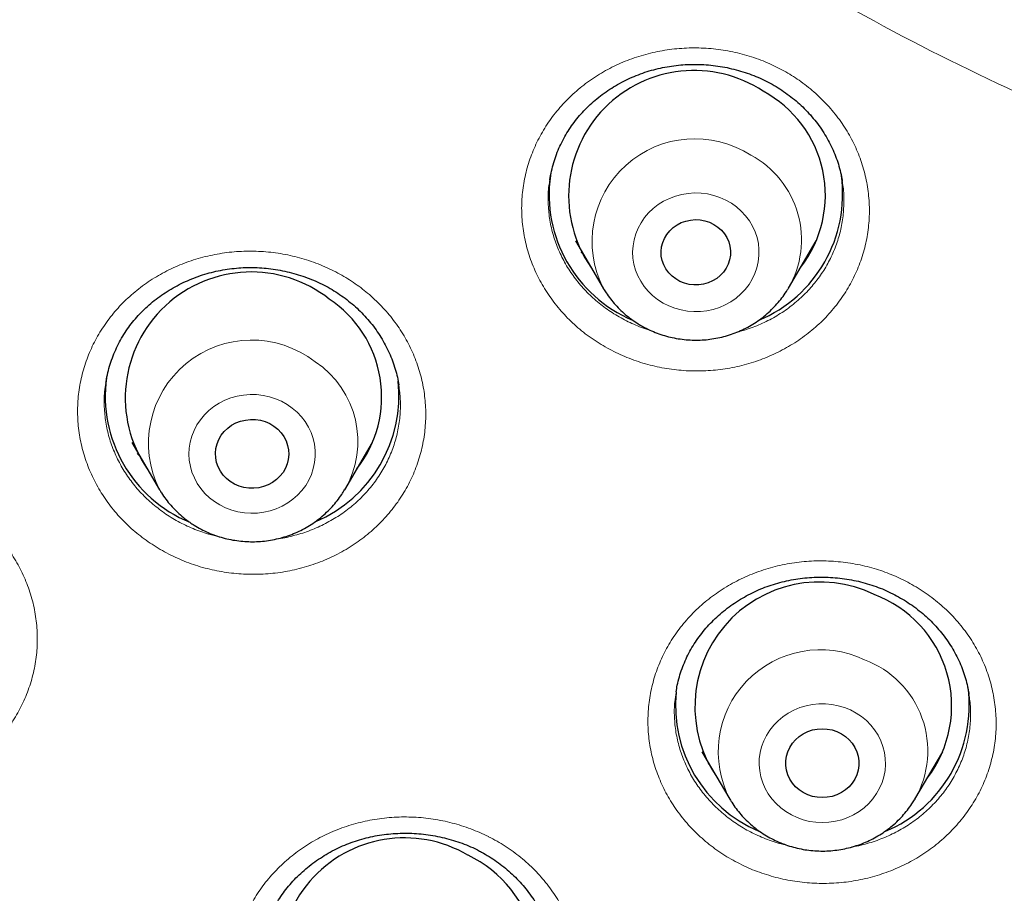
# Model space of a CAD drawing. Header units: millimetres. Extents: x 8 to 971, y 12 to 977.
# Tile 127 of 196: x 321 to 332, y 766 to 777. Entities that reach past the tile are written whole.
import ezdxf

# ---------------------------------------------------------------- set-up
doc = ezdxf.new("R2010")
doc.units = ezdxf.units.MM

msp = doc.modelspace()

# ---------------------------------------------------------------- linework, layer by layer
at = {"color": 7, "linetype": 'Continuous', "lineweight": 30}
for p, q in [((327.06, 773.984), (327.382, 773.437)), ((329.521, 773.437), (329.843, 773.984)), ((327.149, 773.831), (327.127, 773.854)), ((329.77, 773.845), (329.75, 773.826)), ((329.521, 773.437), (329.518, 773.431)), ((321.633, 772.346), (321.633, 772.34)), ((325.019, 772.313), (325.018, 772.32)), ((321.931, 771.654), (322.253, 771.107)), ((324.393, 771.107), (324.715, 771.654)), ((322.021, 771.5), (321.995, 771.526)), ((324.645, 771.518), (324.619, 771.492)), ((328.224, 768.772), (328.223, 768.765)), ((328.521, 768.078), (328.843, 767.532)), ((330.983, 767.532), (331.305, 768.078)), ((328.612, 767.924), (328.592, 767.943)), ((331.233, 767.941), (331.211, 767.918))]:
    msp.add_line(p, q, dxfattribs=at)
at = {"color": 252, "linetype": 'Continuous', "lineweight": 0}
for p, q in [((327.148, 773.834), (327.125, 773.858)), ((329.77, 773.845), (329.751, 773.827)), ((327.4, 773.407), (327.385, 773.431)), ((324.643, 771.514), (324.616, 771.486)), ((328.615, 767.919), (328.593, 767.942)), ((331.23, 767.936), (331.207, 767.912))]:
    msp.add_line(p, q, dxfattribs=at)
at = {"color": 252, "linetype": 'Continuous', "lineweight": 0, "flags": 128}
for points in [[(328.072, 773.266), (328.138, 773.233), (328.208, 773.206), (328.28, 773.186), (328.354, 773.173), (328.428, 773.167), (328.504, 773.168), (328.578, 773.177), (328.652, 773.193), (328.723, 773.215), (328.791, 773.245), (328.856, 773.281), (328.916, 773.323), (328.972, 773.371), (329.022, 773.424), (329.066, 773.481), (329.103, 773.542), (329.133, 773.607), (329.157, 773.674), (329.172, 773.743), (329.181, 773.814), (329.181, 773.884), (329.174, 773.955), (329.159, 774.024), (329.136, 774.091), (329.107, 774.156), (329.07, 774.218), (329.027, 774.276), (328.977, 774.329), (328.922, 774.377), (328.863, 774.42), (328.798, 774.457), (328.73, 774.487), (328.659, 774.511), (328.586, 774.527), (328.512, 774.537), (328.437, 774.539), (328.362, 774.534), (328.288, 774.522), (328.215, 774.502), (328.145, 774.476), (328.079, 774.443), (328.016, 774.404), (327.958, 774.359), (327.905, 774.309), (327.858, 774.254), (327.818, 774.194), (327.784, 774.131), (327.757, 774.065), (327.737, 773.997), (327.725, 773.927), (327.721, 773.857), (327.724, 773.786), (327.736, 773.716), (327.754, 773.648), (327.78, 773.581), (327.814, 773.518), (327.854, 773.458), (327.9, 773.403), (327.952, 773.352), (328.01, 773.306), (328.072, 773.266)], [(322.888, 770.971), (322.951, 770.932), (323.017, 770.899), (323.087, 770.873), (323.159, 770.854), (323.234, 770.841), (323.309, 770.836), (323.384, 770.839), (323.458, 770.848), (323.531, 770.865), (323.602, 770.888), (323.67, 770.919), (323.734, 770.956), (323.794, 770.998), (323.849, 771.047), (323.898, 771.1), (323.942, 771.158), (323.978, 771.22), (324.008, 771.285), (324.03, 771.352), (324.045, 771.421), (324.052, 771.492), (324.052, 771.562), (324.044, 771.633), (324.028, 771.702), (324.005, 771.769), (323.974, 771.833), (323.937, 771.895), (323.893, 771.952), (323.843, 772.005), (323.787, 772.052), (323.727, 772.095), (323.662, 772.13), (323.594, 772.16), (323.522, 772.183), (323.449, 772.199), (323.375, 772.207), (323.299, 772.209), (323.224, 772.203), (323.15, 772.19), (323.078, 772.169), (323.009, 772.142), (322.943, 772.109), (322.881, 772.069), (322.823, 772.023), (322.771, 771.972), (322.725, 771.917), (322.685, 771.857), (322.652, 771.793), (322.626, 771.727), (322.607, 771.659), (322.596, 771.589), (322.592, 771.518), (322.597, 771.448), (322.609, 771.378), (322.628, 771.31), (322.655, 771.244), (322.689, 771.181), (322.73, 771.121), (322.777, 771.066), (322.83, 771.016), (322.888, 770.971)], [(329.622, 767.318), (329.693, 767.293), (329.765, 767.275), (329.84, 767.264), (329.915, 767.261), (329.99, 767.265), (330.064, 767.276), (330.137, 767.294), (330.207, 767.319), (330.274, 767.351), (330.338, 767.389), (330.397, 767.433), (330.45, 767.482), (330.498, 767.536), (330.54, 767.595), (330.575, 767.658), (330.604, 767.723), (330.624, 767.791), (330.638, 767.861), (330.643, 767.931), (330.641, 768.002), (330.631, 768.072), (330.614, 768.14), (330.589, 768.207), (330.557, 768.271), (330.518, 768.332), (330.473, 768.388), (330.422, 768.44), (330.365, 768.486), (330.304, 768.527), (330.238, 768.562), (330.169, 768.59), (330.098, 768.611), (330.024, 768.626), (329.949, 768.633), (329.874, 768.633), (329.799, 768.625), (329.725, 768.61), (329.654, 768.589), (329.585, 768.56), (329.52, 768.525), (329.458, 768.484), (329.402, 768.438), (329.351, 768.386), (329.306, 768.329), (329.268, 768.268), (329.236, 768.204), (329.211, 768.137), (329.194, 768.069), (329.185, 767.999), (329.183, 767.928), (329.189, 767.857), (329.203, 767.788), (329.224, 767.72), (329.252, 767.655), (329.288, 767.592), (329.33, 767.534), (329.378, 767.48), (329.432, 767.431), (329.491, 767.387), (329.555, 767.349), (329.622, 767.318)]]:
    msp.add_lwpolyline(points, dxfattribs=at)
at = {"color": 7, "linetype": 'Continuous', "lineweight": 30, "flags": 128}
for points in [[(328.66, 774.175), (328.706, 774.145), (328.747, 774.109), (328.782, 774.068), (328.81, 774.022), (328.832, 773.974), (328.846, 773.923), (328.853, 773.87), (328.852, 773.818), (328.842, 773.766), (328.826, 773.716), (328.802, 773.668), (328.771, 773.624), (328.734, 773.584), (328.692, 773.55), (328.644, 773.521), (328.593, 773.499), (328.54, 773.484), (328.484, 773.476), (328.428, 773.476), (328.373, 773.482), (328.319, 773.496), (328.267, 773.517), (328.219, 773.545), (328.176, 773.578), (328.138, 773.617), (328.106, 773.66), (328.081, 773.707), (328.063, 773.757), (328.052, 773.809), (328.05, 773.861), (328.055, 773.914), (328.068, 773.965), (328.088, 774.014), (328.116, 774.06), (328.149, 774.102), (328.189, 774.139), (328.234, 774.171), (328.283, 774.196), (328.336, 774.214), (328.391, 774.226), (328.447, 774.23), (328.502, 774.227), (328.557, 774.217), (328.61, 774.2), (328.66, 774.175)], [(327.385, 773.431), (327.383, 773.436), (327.382, 773.437)], [(323.575, 771.843), (323.619, 771.807), (323.657, 771.767), (323.69, 771.722), (323.715, 771.673), (323.733, 771.621), (323.744, 771.568), (323.746, 771.514), (323.741, 771.459), (323.728, 771.406), (323.707, 771.356), (323.68, 771.308), (323.645, 771.264), (323.605, 771.225), (323.559, 771.192), (323.509, 771.165), (323.456, 771.144), (323.399, 771.131), (323.342, 771.125), (323.284, 771.126), (323.227, 771.135), (323.172, 771.151), (323.119, 771.173), (323.071, 771.203), (323.027, 771.238), (322.988, 771.278), (322.956, 771.323), (322.93, 771.372), (322.912, 771.424), (322.902, 771.477), (322.899, 771.532), (322.904, 771.586), (322.917, 771.639), (322.938, 771.69), (322.966, 771.737), (323, 771.781), (323.041, 771.82), (323.086, 771.853), (323.136, 771.88), (323.19, 771.901), (323.246, 771.914), (323.303, 771.92), (323.361, 771.919), (323.418, 771.911), (323.474, 771.895), (323.526, 771.872), (323.575, 771.843)], [(330.082, 768.312), (330.133, 768.287), (330.181, 768.256), (330.223, 768.219), (330.259, 768.177), (330.289, 768.13), (330.312, 768.08), (330.328, 768.028), (330.336, 767.974), (330.336, 767.92), (330.328, 767.866), (330.312, 767.814), (330.289, 767.764), (330.259, 767.717), (330.223, 767.675), (330.181, 767.638), (330.133, 767.607), (330.082, 767.582), (330.027, 767.564), (329.971, 767.553), (329.913, 767.549), (329.855, 767.553), (329.799, 767.564), (329.744, 767.582), (329.693, 767.607), (329.646, 767.638), (329.603, 767.675), (329.567, 767.717), (329.537, 767.764), (329.514, 767.814), (329.498, 767.866), (329.49, 767.92), (329.49, 767.974), (329.498, 768.028), (329.514, 768.08), (329.537, 768.13), (329.567, 768.177), (329.603, 768.219), (329.646, 768.256), (329.693, 768.287), (329.744, 768.312), (329.799, 768.331), (329.855, 768.342), (329.913, 768.345), (329.971, 768.342), (330.027, 768.331), (330.082, 768.312)], [(330.983, 767.532), (330.981, 767.528), (330.979, 767.524)]]:
    msp.add_lwpolyline(points, dxfattribs=at)
at = {"color": 7, "linetype": 'Continuous', "lineweight": 30}
for centre, radius, start, end in [((328.431, 774.504), 1.45, 56.535, 214.6653), ((328.585, 774.513), 1.363, 322.3113, 61.7325), ((328.334, 774.523), 1.579, 172.1164, 247.0568), ((328.567, 774.524), 1.581, 292.7896, 7.8381), ((323.313, 772.169), 1.456, 51.7109, 214.27), ((323.462, 772.182), 1.358, 322.1994, 56.3146), ((323.204, 772.192), 1.579, 172.3417, 247.5623), ((323.436, 772.196), 1.584, 293.1567, 6.2486), ((329.881, 768.601), 1.441, 64.0733, 215.0119), ((330.034, 768.608), 1.374, 322.6056, 69.7084), ((329.797, 768.619), 1.582, 174.3991, 247.0649), ((330.029, 768.618), 1.582, 292.8217, 7.3935), ((325.083, 765.641), 1.443, 59.3938, 219.2559), ((325.239, 765.643), 1.368, 317.9864, 64.9594)]:
    msp.add_arc(centre, radius, start, end, dxfattribs=at)
at = {"color": 252, "linetype": 'Continuous', "lineweight": 0}
for centre, radius, start, end in [((328.441, 773.977), 1.189, 57.1086, 207.0097), ((328.559, 773.996), 1.113, 329.8431, 61.6907), ((323.318, 771.645), 1.193, 52.1396, 206.7821), ((323.438, 771.666), 1.107, 329.7063, 56.3607), ((329.89, 768.078), 1.18, 64.3977, 208.0195), ((330.01, 768.09), 1.122, 330.146, 69.6247)]:
    msp.add_arc(centre, radius, start, end, dxfattribs=at)
at = {"color": 7, "linetype": 'Continuous', "lineweight": 30}
for points, knots in [([(340.08, 755.314), (338.877, 755.42), (336.473, 755.633), (332.915, 756.297), (329.422, 757.208), (326.048, 758.376), (322.809, 759.778), (319.723, 761.402), (316.782, 763.249), (314.004, 765.307), (311.407, 767.563), (309.006, 770.004), (306.816, 772.614), (304.851, 775.377), (303.123, 778.277), (301.642, 781.296), (300.418, 784.414), (299.458, 787.613), (298.768, 790.873), (298.352, 794.173), (298.213, 797.494), (298.352, 800.816), (298.768, 804.116), (299.458, 807.376), (300.418, 810.575), (301.642, 813.693), (303.123, 816.712), (304.851, 819.612), (306.816, 822.375), (309.006, 824.985), (311.407, 827.426), (314.004, 829.682), (316.782, 831.74), (319.723, 833.586), (322.809, 835.21), (326.021, 836.602), (329.339, 837.752), (332.744, 838.655), (336.213, 839.303), (339.725, 839.694), (343.26, 839.824), (346.794, 839.694), (350.306, 839.303), (353.775, 838.655), (357.18, 837.752), (360.498, 836.602), (363.71, 835.21), (366.796, 833.586), (369.737, 831.74), (372.515, 829.682), (375.112, 827.426), (377.513, 824.985), (379.703, 822.375), (381.668, 819.612), (383.396, 816.712), (384.877, 813.693), (386.101, 810.575), (387.061, 807.376), (387.751, 804.116), (388.167, 800.816), (388.306, 797.494), (388.167, 794.173), (387.751, 790.873), (387.061, 787.613), (386.101, 784.414), (384.877, 781.296), (383.396, 778.277), (381.668, 775.377), (379.703, 772.614), (377.513, 770.004), (375.112, 767.563), (372.515, 765.307), (369.737, 763.249), (366.796, 761.402), (363.71, 759.778), (360.471, 758.376), (357.097, 757.208), (353.604, 756.297), (350.047, 755.633), (347.642, 755.42), (346.439, 755.314)], [0, 0, 0, 0, 0.013106, 0.026212, 0.039318, 0.052424, 0.065212, 0.078, 0.090788, 0.103576, 0.116364, 0.129151, 0.141939, 0.154727, 0.167515, 0.180303, 0.193091, 0.205879, 0.218667, 0.231454, 0.244242, 0.25703, 0.269818, 0.282606, 0.295394, 0.308182, 0.32097, 0.333758, 0.346545, 0.359333, 0.372121, 0.384909, 0.397697, 0.410485, 0.423273, 0.436061, 0.448848, 0.461636, 0.474424, 0.487212, 0.5, 0.512788, 0.525576, 0.538364, 0.551152, 0.563939, 0.576727, 0.589515, 0.602303, 0.615091, 0.627879, 0.640667, 0.653455, 0.666242, 0.67903, 0.691818, 0.704606, 0.717394, 0.730182, 0.74297, 0.755758, 0.768546, 0.781333, 0.794121, 0.806909, 0.819697, 0.832485, 0.845273, 0.858061, 0.870849, 0.883636, 0.896424, 0.909212, 0.922, 0.934788, 0.947576, 0.960682, 0.973788, 0.986894, 1, 1, 1, 1]), ([(295.761, 798.284), (295.761, 798.263), (295.761, 798.222), (295.761, 798.149), (295.761, 798.067), (295.761, 797.979), (295.762, 797.883), (295.762, 797.757), (295.764, 797.596), (295.766, 797.403), (295.77, 797.199), (295.775, 796.986), (295.782, 796.764), (295.789, 796.548), (295.797, 796.344), (295.805, 796.154), (295.814, 795.97), (295.824, 795.791), (295.833, 795.617), (295.844, 795.449), (295.854, 795.288), (295.863, 795.151), (295.871, 795.042), (295.877, 794.964), (295.881, 794.907), (295.884, 794.865), (295.887, 794.826), (295.891, 794.78), (295.896, 794.717), (295.903, 794.632), (295.912, 794.527), (295.921, 794.415), (295.937, 794.242), (295.958, 794.008), (295.989, 793.708), (296.02, 793.421), (296.051, 793.149), (296.082, 792.893), (296.115, 792.63), (296.151, 792.358), (296.191, 792.075), (296.235, 791.774), (296.285, 791.453), (296.34, 791.11), (296.403, 790.746), (296.472, 790.361), (296.549, 789.956), (296.635, 789.529), (296.729, 789.082), (296.815, 788.695), (296.89, 788.372), (296.95, 788.119), (297.013, 787.864), (297.075, 787.617), (297.133, 787.388), (297.186, 787.188), (297.232, 787.015), (297.272, 786.869), (297.306, 786.745), (297.334, 786.644), (297.356, 786.565), (297.373, 786.506), (297.385, 786.465), (297.395, 786.43), (297.405, 786.393), (297.418, 786.349), (297.433, 786.295), (297.451, 786.233), (297.477, 786.145), (297.511, 786.028), (297.556, 785.876), (297.608, 785.704), (297.668, 785.508), (297.736, 785.289), (297.813, 785.047), (297.899, 784.783), (297.992, 784.503), (298.09, 784.217), (298.189, 783.93), (298.361, 783.449), (298.61, 782.778), (298.947, 781.929), (299.296, 781.103), (299.631, 780.351), (299.949, 779.671), (300.247, 779.061), (300.546, 778.472), (300.843, 777.908), (301.111, 777.415), (301.349, 776.99), (301.557, 776.627), (301.727, 776.337), (301.858, 776.115), (301.951, 775.961), (302.037, 775.819), (302.114, 775.692), (302.177, 775.59), (302.227, 775.509), (302.265, 775.447), (302.297, 775.396), (302.325, 775.351), (302.354, 775.305), (302.388, 775.251), (302.432, 775.18), (302.489, 775.091), (302.558, 774.982), (302.639, 774.855), (302.733, 774.71), (302.838, 774.548), (302.956, 774.369), (303.087, 774.172), (303.231, 773.958), (303.389, 773.727), (303.577, 773.455), (303.792, 773.149), (304.03, 772.818), (304.323, 772.417), (304.67, 771.954), (305.072, 771.433), (305.469, 770.935), (305.858, 770.46), (306.239, 770.006), (306.612, 769.574), (306.975, 769.163), (307.329, 768.773), (307.672, 768.403), (308.004, 768.053), (308.323, 767.722), (308.631, 767.411), (308.925, 767.118), (309.215, 766.834), (309.504, 766.556), (309.798, 766.279), (310.093, 766.006), (310.391, 765.734), (310.834, 765.337), (311.43, 764.82), (312.187, 764.19), (312.873, 763.644), (313.483, 763.175), (313.888, 762.873), (314.166, 762.669), (314.31, 762.564), (314.438, 762.472), (314.549, 762.392), (314.646, 762.323), (314.728, 762.265), (314.793, 762.219), (314.836, 762.189), (314.864, 762.169), (314.884, 762.155), (314.908, 762.138), (314.941, 762.115), (314.991, 762.08), (315.064, 762.029), (315.161, 761.962), (315.281, 761.88), (315.422, 761.783), (315.586, 761.671), (315.773, 761.546), (315.982, 761.407), (316.215, 761.254), (316.471, 761.088), (316.751, 760.909), (317.056, 760.717), (317.384, 760.514), (317.736, 760.301), (318.109, 760.079), (318.505, 759.848), (318.926, 759.609), (319.376, 759.359), (319.855, 759.099), (320.364, 758.831), (320.9, 758.557), (321.344, 758.336), (321.61, 758.209), (321.686, 758.173)], [0, 0, 0, 0, 0.001286, 0.002533, 0.004186, 0.005939, 0.007857, 0.009946, 0.013573, 0.017621, 0.021591, 0.025897, 0.030492, 0.035025, 0.038959, 0.042786, 0.046505, 0.050118, 0.053624, 0.057022, 0.060313, 0.063344, 0.065353, 0.066928, 0.06807, 0.068793, 0.069517, 0.070434, 0.071543, 0.073382, 0.075571, 0.077883, 0.080242, 0.08605, 0.092126, 0.098472, 0.10351, 0.108705, 0.114058, 0.119568, 0.125274, 0.131388, 0.137944, 0.144941, 0.152378, 0.160257, 0.168577, 0.177337, 0.186539, 0.196182, 0.201303, 0.20654, 0.211893, 0.217157, 0.221911, 0.226142, 0.229652, 0.232698, 0.23528, 0.237397, 0.239049, 0.240223, 0.241056, 0.241659, 0.242412, 0.24335, 0.244473, 0.24578, 0.247273, 0.249991, 0.253166, 0.256798, 0.260885, 0.265527, 0.270643, 0.276235, 0.282277, 0.288403, 0.294494, 0.300548, 0.319236, 0.337571, 0.355555, 0.373186, 0.387038, 0.400664, 0.413921, 0.426657, 0.438873, 0.4475, 0.455847, 0.463914, 0.46762, 0.471263, 0.474643, 0.477588, 0.480098, 0.48184, 0.483287, 0.484439, 0.485428, 0.486442, 0.487677, 0.489264, 0.491415, 0.493992, 0.496993, 0.500421, 0.504273, 0.508551, 0.513255, 0.518383, 0.523937, 0.529916, 0.538138, 0.546239, 0.554194, 0.567681, 0.580726, 0.593327, 0.605487, 0.617203, 0.628477, 0.639309, 0.649698, 0.659645, 0.669149, 0.678211, 0.686831, 0.695009, 0.702744, 0.710761, 0.718641, 0.726537, 0.734449, 0.742378, 0.761557, 0.78083, 0.800198, 0.813033, 0.82591, 0.829773, 0.83324, 0.836311, 0.838986, 0.841266, 0.843277, 0.844829, 0.845924, 0.846363, 0.846809, 0.847364, 0.8481, 0.849162, 0.850954, 0.853264, 0.85609, 0.859433, 0.863293, 0.86767, 0.872563, 0.877973, 0.883922, 0.89039, 0.89738, 0.904889, 0.912919, 0.921311, 0.930205, 0.939601, 0.949499, 0.960115, 0.971254, 0.982914, 0.995097, 1, 1, 1, 1]), ([(326.764, 774.688), (326.764, 774.69), (326.768, 774.724), (326.783, 774.792), (326.808, 774.89), (326.84, 774.985), (326.878, 775.078), (326.923, 775.168), (326.973, 775.253), (327.028, 775.335), (327.09, 775.414), (327.157, 775.489), (327.23, 775.561), (327.308, 775.629), (327.391, 775.693), (327.478, 775.752), (327.57, 775.806), (327.665, 775.854), (327.762, 775.897), (327.862, 775.934), (327.964, 775.964), (328.067, 775.989), (328.171, 776.007), (328.276, 776.019), (328.383, 776.025), (328.49, 776.025), (328.598, 776.019), (328.705, 776.007), (328.812, 775.988), (328.917, 775.963), (329.02, 775.933), (329.121, 775.897), (329.218, 775.855), (329.312, 775.808), (329.402, 775.756), (329.488, 775.698), (329.571, 775.636), (329.649, 775.569), (329.724, 775.497), (329.793, 775.421), (329.858, 775.34), (329.917, 775.256), (329.97, 775.169), (330.017, 775.08), (330.058, 774.988), (330.092, 774.894), (330.119, 774.8), (330.136, 774.725), (330.142, 774.681), (330.143, 774.67)], [0, 0, 0, 0, 0.000917, 0.02365, 0.046362, 0.068969, 0.091411, 0.113629, 0.135578, 0.157317, 0.178966, 0.200867, 0.222919, 0.245092, 0.267348, 0.289648, 0.311938, 0.334167, 0.356295, 0.378287, 0.400122, 0.421791, 0.443297, 0.464885, 0.486602, 0.508435, 0.530365, 0.552367, 0.574408, 0.596452, 0.61846, 0.640401, 0.662254, 0.684001, 0.705628, 0.727194, 0.74892, 0.770802, 0.792823, 0.814954, 0.837164, 0.859424, 0.881699, 0.90395, 0.926151, 0.948291, 0.970352, 0.992225, 1, 1, 1, 1]), ([(321.633, 772.34), (321.635, 772.356), (321.642, 772.406), (321.661, 772.487), (321.69, 772.584), (321.725, 772.679), (321.766, 772.772), (321.814, 772.861), (321.867, 772.946), (321.925, 773.027), (321.989, 773.104), (322.058, 773.176), (322.132, 773.246), (322.212, 773.311), (322.297, 773.372), (322.386, 773.428), (322.479, 773.48), (322.575, 773.525), (322.674, 773.566), (322.776, 773.6), (322.879, 773.628), (322.983, 773.65), (323.088, 773.665), (323.194, 773.675), (323.3, 773.678), (323.407, 773.675), (323.514, 773.666), (323.621, 773.651), (323.727, 773.629), (323.831, 773.602), (323.934, 773.569), (324.034, 773.53), (324.131, 773.485), (324.224, 773.436), (324.313, 773.381), (324.398, 773.322), (324.478, 773.257), (324.555, 773.189), (324.626, 773.115), (324.694, 773.038), (324.756, 772.956), (324.812, 772.871), (324.863, 772.782), (324.908, 772.691), (324.946, 772.598), (324.978, 772.503), (325.003, 772.411), (325.014, 772.349), (325.019, 772.32)], [0, 0, 0, 0, 0.0111, 0.033751, 0.056456, 0.079133, 0.101701, 0.1241, 0.146271, 0.168171, 0.189859, 0.211445, 0.233283, 0.255276, 0.27739, 0.299592, 0.321838, 0.344079, 0.366261, 0.388345, 0.410298, 0.432093, 0.453726, 0.475199, 0.496749, 0.51843, 0.54023, 0.562129, 0.584101, 0.606115, 0.628134, 0.650121, 0.672044, 0.69388, 0.715614, 0.737234, 0.75879, 0.780503, 0.802378, 0.824396, 0.846531, 0.86875, 0.891022, 0.913314, 0.935583, 0.957809, 0.979971, 1, 1, 1, 1]), ([(327.386, 773.431), (327.395, 773.416), (327.419, 773.375), (327.465, 773.313), (327.522, 773.244), (327.585, 773.179), (327.653, 773.119), (327.725, 773.065), (327.783, 773.027), (327.816, 773.007), (327.824, 773.003)], [0, 0, 0, 0, 0.085804, 0.230739, 0.375908, 0.521305, 0.666954, 0.812837, 0.958976, 1, 1, 1, 1]), ([(327.824, 773.003), (327.842, 772.993), (327.886, 772.969), (327.96, 772.935), (328.046, 772.902), (328.134, 772.876), (328.224, 772.857), (328.315, 772.844), (328.407, 772.837), (328.5, 772.837), (328.592, 772.844), (328.683, 772.857), (328.774, 772.878), (328.862, 772.904), (328.948, 772.937), (329.031, 772.976), (329.111, 773.021), (329.188, 773.072), (329.26, 773.128), (329.327, 773.189), (329.39, 773.254), (329.447, 773.325), (329.489, 773.384), (329.511, 773.421), (329.517, 773.432)], [0, 0, 0, 0, 0.0317, 0.078966, 0.126279, 0.173655, 0.221087, 0.268569, 0.31609, 0.363645, 0.411225, 0.458814, 0.506406, 0.553991, 0.601556, 0.649094, 0.696593, 0.744042, 0.791435, 0.838763, 0.886016, 0.933185, 0.980278, 1, 1, 1, 1]), ([(322.254, 771.108), (322.261, 771.096), (322.282, 771.057), (322.325, 770.997), (322.382, 770.927), (322.443, 770.862), (322.51, 770.801), (322.564, 770.759), (322.596, 770.736), (322.602, 770.732)], [0, 0, 0, 0, 0.082874, 0.25608, 0.42954, 0.603279, 0.7773, 0.951637, 1, 1, 1, 1]), ([(322.602, 770.732), (322.619, 770.72), (322.661, 770.692), (322.732, 770.652), (322.814, 770.612), (322.9, 770.578), (322.987, 770.551), (323.077, 770.53), (323.168, 770.516), (323.26, 770.508), (323.352, 770.506), (323.445, 770.512), (323.536, 770.524), (323.627, 770.543), (323.716, 770.568), (323.802, 770.6), (323.886, 770.637), (323.967, 770.681), (324.044, 770.731), (324.117, 770.786), (324.185, 770.846), (324.249, 770.911), (324.307, 770.98), (324.355, 771.046), (324.381, 771.09), (324.392, 771.108)], [0, 0, 0, 0, 0.02996, 0.074425, 0.118937, 0.163515, 0.208153, 0.252847, 0.297587, 0.342369, 0.387183, 0.432019, 0.476872, 0.521726, 0.566573, 0.611408, 0.656217, 0.70099, 0.745724, 0.7904, 0.835019, 0.879565, 0.92404, 0.968434, 1, 1, 1, 1]), ([(328.224, 768.772), (328.228, 768.798), (328.237, 768.856), (328.26, 768.945), (328.29, 769.04), (328.327, 769.131), (328.369, 769.219), (328.418, 769.305), (328.473, 769.388), (328.535, 769.468), (328.602, 769.546), (328.674, 769.619), (328.752, 769.689), (328.834, 769.754), (328.921, 769.814), (329.011, 769.869), (329.104, 769.918), (329.2, 769.962), (329.298, 769.999), (329.398, 770.03), (329.501, 770.056), (329.605, 770.075), (329.712, 770.089), (329.819, 770.097), (329.927, 770.099), (330.036, 770.094), (330.144, 770.083), (330.25, 770.067), (330.356, 770.044), (330.459, 770.015), (330.559, 769.981), (330.656, 769.941), (330.75, 769.895), (330.841, 769.844), (330.929, 769.788), (331.014, 769.726), (331.094, 769.66), (331.17, 769.589), (331.242, 769.514), (331.307, 769.435), (331.368, 769.352), (331.422, 769.267), (331.47, 769.179), (331.512, 769.089), (331.547, 768.997), (331.576, 768.904), (331.596, 768.819), (331.604, 768.765), (331.608, 768.743)], [0, 0, 0, 0, 0.017533, 0.040036, 0.06233, 0.084365, 0.106191, 0.127938, 0.149919, 0.172048, 0.194296, 0.216623, 0.238989, 0.261343, 0.283633, 0.305818, 0.327864, 0.349749, 0.371464, 0.392989, 0.414589, 0.436312, 0.458149, 0.480079, 0.502079, 0.524117, 0.546157, 0.56816, 0.590093, 0.611935, 0.633668, 0.655278, 0.67681, 0.698482, 0.720307, 0.742266, 0.764335, 0.786483, 0.808677, 0.830886, 0.85307, 0.875206, 0.89728, 0.919281, 0.941088, 0.96297, 0.985065, 1, 1, 1, 1]), ([(328.845, 767.53), (328.852, 767.518), (328.873, 767.481), (328.916, 767.422), (328.972, 767.352), (329.034, 767.287), (329.1, 767.226), (329.172, 767.17), (329.247, 767.119), (329.326, 767.074), (329.389, 767.044), (329.425, 767.029), (329.433, 767.026)], [0, 0, 0, 0, 0.050642, 0.164564, 0.278644, 0.392915, 0.507371, 0.622031, 0.736891, 0.851937, 0.967159, 1, 1, 1, 1]), ([(329.433, 767.026), (329.452, 767.018), (329.5, 767), (329.578, 766.976), (329.667, 766.954), (329.758, 766.94), (329.85, 766.932), (329.943, 766.931), (330.035, 766.936), (330.127, 766.949), (330.217, 766.967), (330.306, 766.993), (330.392, 767.024), (330.476, 767.062), (330.557, 767.106), (330.634, 767.155), (330.707, 767.21), (330.776, 767.27), (330.839, 767.335), (330.897, 767.404), (330.944, 767.468), (330.968, 767.509), (330.978, 767.525)], [0, 0, 0, 0, 0.034555, 0.086391, 0.138268, 0.1902, 0.24218, 0.294198, 0.346242, 0.398303, 0.450367, 0.502427, 0.554466, 0.60648, 0.658452, 0.710376, 0.762236, 0.814021, 0.865729, 0.917354, 0.968885, 1, 1, 1, 1]), ([(323.421, 765.806), (323.422, 765.816), (323.428, 765.859), (323.444, 765.934), (323.471, 766.03), (323.504, 766.124), (323.544, 766.215), (323.589, 766.303), (323.64, 766.387), (323.698, 766.468), (323.76, 766.546), (323.829, 766.621), (323.904, 766.692), (323.983, 766.759), (324.068, 766.822), (324.156, 766.88), (324.249, 766.933), (324.344, 766.98), (324.441, 767.021), (324.54, 767.055), (324.641, 767.084), (324.743, 767.107), (324.848, 767.123), (324.954, 767.134), (325.061, 767.139), (325.169, 767.138), (325.278, 767.13), (325.386, 767.117), (325.492, 767.097), (325.597, 767.071), (325.7, 767.04), (325.8, 767.003), (325.875, 766.97), (325.917, 766.949), (325.927, 766.944)], [0, 0, 0, 0, 0.0102163, 0.0437306, 0.0771506, 0.1104047, 0.1434259, 0.1761629, 0.2085712, 0.2407315, 0.273093, 0.3057688, 0.3387031, 0.3718183, 0.4050286, 0.4382303, 0.4713009, 0.5041496, 0.5366925, 0.5688647, 0.6006557, 0.632299, 0.6642138, 0.6963959, 0.7288061, 0.761392, 0.7940949, 0.8268493, 0.8595774, 0.89221, 0.9246962, 0.9569994, 0.9890979, 1, 1, 1, 1]), ([(325.927, 766.944), (325.943, 766.936), (325.988, 766.912), (326.063, 766.869), (326.149, 766.812), (326.231, 766.75), (326.31, 766.682), (326.385, 766.61), (326.455, 766.534), (326.519, 766.454), (326.578, 766.37), (326.631, 766.284), (326.678, 766.195), (326.719, 766.105), (326.753, 766.013), (326.779, 765.919), (326.796, 765.846), (326.802, 765.803), (326.803, 765.792)], [0, 0, 0, 0, 0.032338, 0.0983, 0.164648, 0.231566, 0.298993, 0.366834, 0.434985, 0.503321, 0.571708, 0.639976, 0.708002, 0.775701, 0.842986, 0.909818, 0.976572, 1, 1, 1, 1])]:
    msp.add_open_spline(points, degree=3, knots=knots, dxfattribs=at)
at = {"color": 252, "linetype": 'Continuous', "lineweight": 0}
for points, knots in [([(339.798, 773.529), (339.084, 773.638), (337.655, 773.856), (335.559, 774.4), (333.572, 775.079), (331.704, 775.889), (329.961, 776.806), (328.299, 777.85), (326.729, 779.012), (325.262, 780.287), (323.905, 781.666), (322.668, 783.141), (321.558, 784.703), (320.581, 786.341), (319.744, 788.047), (319.053, 789.809), (318.51, 791.616), (318.12, 793.458), (317.885, 795.323), (317.807, 797.199), (317.885, 799.076), (318.12, 800.941), (318.51, 802.783), (319.053, 804.59), (319.744, 806.352), (320.581, 808.058), (321.558, 809.696), (322.668, 811.258), (323.905, 812.733), (325.262, 814.112), (326.729, 815.387), (328.299, 816.549), (329.961, 817.593), (331.704, 818.51), (333.519, 819.296), (335.394, 819.946), (337.318, 820.456), (339.278, 820.823), (341.263, 821.043), (343.26, 821.117), (345.257, 821.043), (347.241, 820.823), (349.201, 820.456), (351.125, 819.946), (353, 819.296), (354.815, 818.51), (356.558, 817.593), (358.22, 816.549), (359.79, 815.387), (361.257, 814.112), (362.614, 812.733), (363.851, 811.258), (364.961, 809.696), (365.938, 808.058), (366.775, 806.352), (367.466, 804.59), (368.009, 802.783), (368.399, 800.941), (368.634, 799.076), (368.712, 797.199), (368.634, 795.323), (368.399, 793.458), (368.009, 791.616), (367.466, 789.809), (366.775, 788.047), (365.938, 786.341), (364.961, 784.703), (363.851, 783.141), (362.614, 781.666), (361.257, 780.287), (359.79, 779.012), (358.22, 777.85), (356.558, 776.806), (354.815, 775.889), (352.95, 775.08), (350.968, 774.403), (348.88, 773.86), (347.457, 773.641), (346.745, 773.532)], [0, 0, 0, 0, 0.014209, 0.028417, 0.042626, 0.055696, 0.068766, 0.081836, 0.094907, 0.107977, 0.121047, 0.134117, 0.147187, 0.160257, 0.173327, 0.186398, 0.199468, 0.212538, 0.225608, 0.238678, 0.251748, 0.264818, 0.277889, 0.290959, 0.304029, 0.317099, 0.330169, 0.343239, 0.356309, 0.36938, 0.38245, 0.39552, 0.40859, 0.42166, 0.43473, 0.4478, 0.460871, 0.473941, 0.487011, 0.500081, 0.513151, 0.526221, 0.539292, 0.552362, 0.565432, 0.578502, 0.591572, 0.604642, 0.617712, 0.630783, 0.643853, 0.656923, 0.669993, 0.683063, 0.696133, 0.709203, 0.722274, 0.735344, 0.748414, 0.761484, 0.774554, 0.787624, 0.800694, 0.813765, 0.826835, 0.839905, 0.852975, 0.866045, 0.879115, 0.892186, 0.905256, 0.918326, 0.931396, 0.944466, 0.957536, 0.971691, 0.985845, 1, 1, 1, 1]), ([(346.66, 774.616), (347.327, 774.721), (348.662, 774.93), (350.619, 775.442), (352.485, 776.082), (354.251, 776.847), (355.909, 777.72), (357.49, 778.712), (358.983, 779.818), (360.379, 781.031), (361.669, 782.342), (362.846, 783.745), (363.902, 785.231), (364.831, 786.789), (365.627, 788.411), (366.285, 790.087), (366.801, 791.807), (367.172, 793.559), (367.395, 795.333), (367.47, 797.118), (367.395, 798.903), (367.172, 800.677), (366.801, 802.429), (366.285, 804.148), (365.627, 805.824), (364.831, 807.446), (363.902, 809.005), (362.846, 810.49), (361.669, 811.893), (360.379, 813.205), (358.983, 814.417), (357.49, 815.523), (355.909, 816.515), (354.251, 817.388), (352.524, 818.136), (350.741, 818.754), (348.911, 819.239), (347.047, 819.588), (345.159, 819.798), (343.26, 819.868), (341.36, 819.798), (339.472, 819.588), (337.608, 819.239), (335.778, 818.754), (333.995, 818.136), (332.268, 817.388), (330.61, 816.515), (329.029, 815.523), (327.536, 814.417), (326.14, 813.205), (324.85, 811.893), (323.673, 810.49), (322.617, 809.005), (321.688, 807.446), (320.892, 805.824), (320.234, 804.148), (319.718, 802.429), (319.347, 800.677), (319.124, 798.903), (319.049, 797.118), (319.124, 795.333), (319.347, 793.559), (319.718, 791.807), (320.234, 790.087), (320.892, 788.411), (321.688, 786.789), (322.617, 785.231), (323.673, 783.745), (324.85, 782.342), (326.14, 781.031), (327.536, 779.818), (329.029, 778.712), (330.61, 777.72), (332.268, 776.847), (334.034, 776.082), (335.9, 775.442), (337.858, 774.93), (339.192, 774.721), (339.859, 774.616)], [0, 0, 0, 0, 0.013976, 0.027953, 0.041929, 0.055017, 0.068105, 0.081192, 0.09428, 0.107368, 0.120455, 0.133543, 0.146631, 0.159719, 0.172806, 0.185894, 0.198982, 0.212069, 0.225157, 0.238245, 0.251332, 0.26442, 0.277508, 0.290595, 0.303683, 0.316771, 0.329859, 0.342946, 0.356034, 0.369122, 0.382209, 0.395297, 0.408385, 0.421472, 0.43456, 0.447648, 0.460735, 0.473823, 0.486911, 0.499999, 0.513086, 0.526174, 0.539262, 0.552349, 0.565437, 0.578525, 0.591612, 0.6047, 0.617788, 0.630876, 0.643963, 0.657051, 0.670139, 0.683226, 0.696314, 0.709402, 0.722489, 0.735577, 0.748665, 0.761752, 0.77484, 0.787928, 0.801016, 0.814103, 0.827191, 0.840279, 0.853366, 0.866454, 0.879542, 0.892629, 0.905717, 0.918805, 0.931893, 0.94498, 0.958068, 0.972045, 0.986023, 1, 1, 1, 1]), ([(339.895, 775.418), (339.266, 775.519), (338.009, 775.721), (336.165, 776.207), (334.396, 776.815), (332.712, 777.545), (331.121, 778.382), (329.604, 779.334), (328.172, 780.396), (326.832, 781.559), (325.594, 782.818), (324.465, 784.164), (323.451, 785.589), (322.56, 787.085), (321.796, 788.642), (321.165, 790.25), (320.67, 791.9), (320.314, 793.581), (320.099, 795.283), (320.028, 796.996), (320.099, 798.709), (320.314, 800.411), (320.67, 802.092), (321.165, 803.742), (321.796, 805.35), (322.56, 806.907), (323.451, 808.403), (324.465, 809.828), (325.594, 811.174), (326.832, 812.433), (328.172, 813.596), (329.604, 814.657), (331.121, 815.61), (332.712, 816.447), (334.369, 817.165), (336.081, 817.758), (337.836, 818.224), (339.625, 818.558), (341.437, 818.759), (343.26, 818.827), (345.082, 818.759), (346.894, 818.558), (348.683, 818.224), (350.439, 817.758), (352.15, 817.165), (353.807, 816.447), (355.398, 815.61), (356.915, 814.657), (358.347, 813.596), (359.687, 812.433), (360.925, 811.174), (362.054, 809.828), (363.068, 808.403), (363.959, 806.907), (364.723, 805.35), (365.354, 803.742), (365.849, 802.092), (366.205, 800.411), (366.42, 798.709), (366.491, 796.996), (366.42, 795.283), (366.205, 793.581), (365.849, 791.9), (365.354, 790.25), (364.723, 788.642), (363.959, 787.085), (363.068, 785.589), (362.054, 784.164), (360.925, 782.818), (359.687, 781.559), (358.347, 780.396), (356.915, 779.334), (355.398, 778.382), (353.807, 777.545), (352.12, 776.814), (350.346, 776.205), (348.494, 775.717), (347.231, 775.515), (346.6, 775.415)], [0, 0, 0, 0, 0.013748, 0.027497, 0.041245, 0.05435, 0.067455, 0.080559, 0.093664, 0.106769, 0.119873, 0.132978, 0.146083, 0.159188, 0.172292, 0.185397, 0.198502, 0.211606, 0.224711, 0.237816, 0.250921, 0.264025, 0.27713, 0.290235, 0.30334, 0.316444, 0.329549, 0.342654, 0.355758, 0.368863, 0.381968, 0.395073, 0.408177, 0.421282, 0.434387, 0.447492, 0.460596, 0.473701, 0.486806, 0.49991, 0.513015, 0.52612, 0.539225, 0.552329, 0.565434, 0.578539, 0.591643, 0.604748, 0.617853, 0.630958, 0.644062, 0.657167, 0.670272, 0.683377, 0.696481, 0.709586, 0.722691, 0.735795, 0.7489, 0.762005, 0.77511, 0.788214, 0.801319, 0.814424, 0.827529, 0.840633, 0.853738, 0.866843, 0.879947, 0.893052, 0.906157, 0.919262, 0.932366, 0.945471, 0.958576, 0.972384, 0.986192, 1, 1, 1, 1]), ([(345.541, 776.246), (346.07, 776.308), (347.129, 776.432), (348.694, 776.754), (350.231, 777.175), (351.774, 777.715), (353.312, 778.381), (354.828, 779.179), (356.273, 780.087), (357.638, 781.098), (358.915, 782.207), (360.095, 783.406), (361.171, 784.689), (362.136, 786.047), (362.986, 787.473), (363.713, 788.956), (364.315, 790.488), (364.787, 792.061), (365.126, 793.663), (365.33, 795.285), (365.398, 796.917), (365.33, 798.549), (365.125, 800.171), (364.786, 801.773), (364.314, 803.345), (363.713, 804.878), (362.985, 806.361), (362.135, 807.786), (361.17, 809.144), (360.093, 810.427), (358.914, 811.626), (357.637, 812.735), (356.272, 813.746), (354.827, 814.654), (353.31, 815.452), (351.731, 816.135), (350.101, 816.701), (348.427, 817.144), (346.723, 817.463), (344.996, 817.655), (343.26, 817.719), (341.523, 817.654), (339.796, 817.462), (338.092, 817.144), (336.419, 816.7), (334.788, 816.135), (333.209, 815.451), (331.693, 814.653), (330.248, 813.745), (328.882, 812.734), (327.606, 811.625), (326.426, 810.426), (325.35, 809.143), (324.384, 807.785), (323.535, 806.359), (322.808, 804.876), (322.206, 803.344), (321.734, 801.771), (321.395, 800.169), (321.191, 798.547), (321.123, 796.915), (321.191, 795.283), (321.395, 793.661), (321.735, 792.059), (322.207, 790.487), (322.808, 788.954), (323.536, 787.471), (324.385, 786.046), (325.351, 784.688), (326.427, 783.405), (327.607, 782.206), (328.884, 781.097), (330.249, 780.086), (331.694, 779.178), (333.211, 778.38), (334.748, 777.715), (336.291, 777.174), (337.827, 776.754), (339.391, 776.432), (340.449, 776.308), (340.979, 776.246)], [0, 0, 0, 0, 0.011909, 0.023818, 0.035727, 0.047636, 0.060561, 0.073486, 0.086411, 0.099336, 0.112261, 0.125186, 0.138111, 0.151036, 0.163961, 0.176886, 0.189811, 0.202736, 0.215661, 0.228586, 0.241512, 0.254437, 0.267362, 0.280287, 0.293212, 0.306137, 0.319062, 0.331987, 0.344912, 0.357837, 0.370762, 0.383687, 0.396612, 0.409537, 0.422462, 0.435388, 0.448313, 0.461238, 0.474163, 0.487088, 0.500013, 0.512938, 0.525863, 0.538788, 0.551713, 0.564638, 0.577563, 0.590488, 0.603413, 0.616338, 0.629264, 0.642189, 0.655114, 0.668039, 0.680964, 0.693889, 0.706814, 0.719739, 0.732664, 0.745589, 0.758514, 0.771439, 0.784364, 0.797289, 0.810214, 0.823139, 0.836065, 0.84899, 0.861915, 0.87484, 0.887765, 0.90069, 0.913615, 0.92654, 0.939465, 0.95239, 0.964293, 0.976195, 0.988098, 1, 1, 1, 1]), ([(322.449, 759.406), (321.621, 759.825), (319.961, 760.664), (317.582, 762.104), (315.295, 763.667), (313.121, 765.36), (311.029, 767.208), (309.03, 769.213), (307.141, 771.378), (305.405, 773.658), (303.828, 776.038), (302.422, 778.507), (301.194, 781.053), (300.146, 783.669), (299.283, 786.349), (298.606, 789.08), (298.121, 791.846), (297.817, 794.632), (297.78, 796.495), (297.761, 797.426)], [0, 0, 0, 0, 0.056574, 0.113415, 0.17016, 0.226689, 0.283221, 0.342868, 0.402514, 0.462416, 0.522329, 0.581975, 0.64161, 0.701258, 0.760903, 0.820805, 0.880718, 0.940364, 1, 1, 1, 1]), ([(327.404, 772.759), (327.341, 772.798), (327.215, 772.875), (327.045, 773.015), (326.892, 773.17), (326.759, 773.341), (326.646, 773.524), (326.557, 773.717), (326.491, 773.919), (326.45, 774.126), (326.434, 774.336), (326.444, 774.546), (326.479, 774.753), (326.539, 774.956), (326.623, 775.15), (326.73, 775.335), (326.859, 775.507), (327.008, 775.665), (327.175, 775.806), (327.358, 775.928), (327.555, 776.031), (327.764, 776.112), (327.98, 776.171), (328.203, 776.207), (328.429, 776.219), (328.655, 776.208), (328.879, 776.173), (329.097, 776.115), (329.302, 776.037), (329.493, 775.94), (329.672, 775.826), (329.84, 775.691), (329.994, 775.536), (330.129, 775.367), (330.243, 775.184), (330.334, 774.991), (330.401, 774.79), (330.443, 774.583), (330.461, 774.374), (330.453, 774.164), (330.419, 773.956), (330.361, 773.753), (330.279, 773.557), (330.173, 773.372), (330.045, 773.199), (329.898, 773.04), (329.732, 772.899), (329.549, 772.775), (329.353, 772.671), (329.146, 772.588), (328.929, 772.528), (328.707, 772.49), (328.481, 772.477), (328.255, 772.487), (328.031, 772.52), (327.812, 772.577), (327.601, 772.655), (327.469, 772.724), (327.404, 772.759)], [0, 0, 0, 0, 0.01784, 0.035736, 0.053575, 0.071439, 0.089359, 0.107221, 0.12509, 0.143017, 0.160887, 0.178767, 0.196705, 0.214585, 0.232476, 0.250423, 0.268314, 0.28621, 0.304162, 0.322058, 0.339951, 0.357902, 0.375795, 0.39368, 0.411622, 0.429506, 0.44738, 0.465311, 0.483184, 0.499919, 0.516654, 0.53452, 0.552444, 0.57031, 0.588177, 0.6061, 0.623965, 0.641838, 0.659768, 0.677641, 0.695525, 0.713466, 0.73135, 0.749242, 0.767192, 0.785085, 0.802981, 0.820934, 0.838829, 0.856721, 0.874669, 0.89256, 0.910442, 0.92838, 0.946261, 0.964155, 0.982106, 1, 1, 1, 1]), ([(326.764, 774.688), (326.76, 774.666), (326.745, 774.586), (326.742, 774.445), (326.754, 774.267), (326.789, 774.091), (326.845, 773.92), (326.921, 773.756), (327.017, 773.6), (327.13, 773.455), (327.26, 773.323), (327.405, 773.205), (327.512, 773.139), (327.565, 773.106)], [0, 0, 0, 0, 0.036218, 0.132644, 0.228994, 0.325648, 0.421997, 0.518298, 0.614904, 0.711202, 0.807366, 0.903833, 1, 1, 1, 1]), ([(328.923, 772.929), (328.964, 772.939), (329.067, 772.966), (329.223, 773.029), (329.39, 773.117), (329.545, 773.222), (329.686, 773.342), (329.812, 773.477), (329.92, 773.623), (330.01, 773.78), (330.08, 773.946), (330.13, 774.118), (330.159, 774.295), (330.164, 774.473), (330.158, 774.599), (330.145, 774.664), (330.143, 774.67)], [0, 0, 0, 0, 0.052262, 0.130447, 0.208663, 0.287129, 0.365347, 0.443563, 0.522031, 0.600248, 0.678429, 0.75686, 0.835046, 0.913183, 0.991571, 1, 1, 1, 1]), ([(322.12, 770.507), (322.061, 770.551), (321.943, 770.639), (321.788, 770.793), (321.65, 770.96), (321.534, 771.142), (321.44, 771.334), (321.369, 771.534), (321.323, 771.74), (321.303, 771.95), (321.307, 772.16), (321.338, 772.368), (321.393, 772.571), (321.472, 772.768), (321.575, 772.954), (321.7, 773.129), (321.845, 773.289), (322.01, 773.433), (322.19, 773.559), (322.385, 773.665), (322.592, 773.75), (322.808, 773.813), (323.03, 773.853), (323.256, 773.869), (323.483, 773.862), (323.707, 773.831), (323.927, 773.777), (324.139, 773.7), (324.336, 773.605), (324.517, 773.492), (324.684, 773.363), (324.839, 773.214), (324.977, 773.047), (325.096, 772.866), (325.191, 772.675), (325.263, 772.475), (325.31, 772.269), (325.332, 772.06), (325.329, 771.85), (325.301, 771.641), (325.247, 771.437), (325.169, 771.24), (325.068, 771.053), (324.944, 770.878), (324.8, 770.716), (324.637, 770.571), (324.458, 770.444), (324.264, 770.337), (324.058, 770.25), (323.842, 770.186), (323.62, 770.145), (323.394, 770.127), (323.168, 770.133), (322.943, 770.162), (322.723, 770.215), (322.51, 770.29), (322.307, 770.386), (322.182, 770.467), (322.12, 770.507)], [0, 0, 0, 0, 0.01783, 0.035718, 0.053548, 0.071406, 0.089319, 0.107176, 0.125041, 0.142965, 0.160831, 0.178711, 0.196649, 0.214531, 0.232426, 0.250378, 0.268273, 0.286175, 0.304134, 0.322036, 0.339935, 0.357891, 0.37579, 0.393677, 0.411621, 0.429508, 0.447379, 0.465308, 0.48318, 0.499906, 0.516633, 0.534494, 0.552414, 0.570275, 0.588136, 0.606054, 0.623915, 0.641786, 0.659713, 0.677583, 0.69547, 0.713412, 0.731299, 0.749197, 0.767151, 0.78505, 0.802952, 0.820911, 0.838814, 0.856709, 0.874662, 0.892558, 0.91044, 0.92838, 0.946262, 0.964155, 0.982106, 1, 1, 1, 1]), ([(327.565, 773.106), (327.566, 773.106), (327.62, 773.074), (327.734, 773.019), (327.858, 772.968), (327.926, 772.951), (327.932, 772.949)], [0, 0, 0, 0, 0.001885, 0.477891, 0.955422, 1, 1, 1, 1]), ([(321.633, 772.34), (321.627, 772.308), (321.612, 772.217), (321.612, 772.066), (321.628, 771.888), (321.667, 771.713), (321.727, 771.543), (321.808, 771.38), (321.906, 771.226), (322.024, 771.083), (322.156, 770.953), (322.256, 770.878), (322.307, 770.841)], [0, 0, 0, 0, 0.0573485, 0.1620814, 0.2671429, 0.371876, 0.476533, 0.5815246, 0.6861881, 0.7906796, 0.8955075, 1, 1, 1, 1]), ([(323.581, 770.534), (323.581, 770.534), (323.645, 770.539), (323.771, 770.568), (323.954, 770.619), (324.129, 770.693), (324.294, 770.784), (324.447, 770.891), (324.586, 771.014), (324.709, 771.151), (324.814, 771.3), (324.9, 771.459), (324.966, 771.626), (325.012, 771.799), (325.036, 771.975), (325.04, 772.148), (325.026, 772.26), (325.019, 772.313)], [0, 0, 0, 0, 0.000175, 0.072269, 0.144133, 0.21604, 0.288173, 0.360078, 0.431981, 0.504109, 0.576011, 0.647871, 0.719957, 0.791816, 0.863615, 0.935647, 1, 1, 1, 1]), ([(322.024, 771.495), (322.023, 771.497), (322.012, 771.506), (322.003, 771.516), (321.995, 771.525)], [0, 0, 0, 0, 0.163917, 1, 1, 1, 1]), ([(320.105, 770.834), (320.106, 770.834), (320.164, 770.789), (320.276, 770.692), (320.424, 770.532), (320.552, 770.358), (320.658, 770.172), (320.741, 769.976), (320.801, 769.773), (320.835, 769.565), (320.844, 769.356), (320.828, 769.146), (320.786, 768.941), (320.72, 768.741), (320.63, 768.549), (320.517, 768.368), (320.383, 768.2), (320.229, 768.048), (320.057, 767.912), (319.87, 767.796), (319.669, 767.699), (319.458, 767.625), (319.239, 767.573), (319.015, 767.544), (318.788, 767.539), (318.562, 767.558), (318.34, 767.599), (318.123, 767.664), (317.916, 767.751), (317.724, 767.856), (317.55, 767.977), (317.39, 768.114), (317.244, 768.27), (317.115, 768.443), (317.007, 768.629), (316.922, 768.824), (316.861, 769.027), (316.825, 769.234), (316.815, 769.444), (316.829, 769.653), (316.869, 769.859), (316.934, 770.06), (317.022, 770.252), (317.134, 770.434), (317.267, 770.602), (317.42, 770.756), (317.59, 770.893), (317.777, 771.01), (317.977, 771.108), (318.187, 771.184), (318.406, 771.237), (318.63, 771.267), (318.856, 771.274), (319.082, 771.257), (319.305, 771.216), (319.522, 771.154), (319.729, 771.068), (319.926, 770.963), (320.046, 770.877), (320.105, 770.834)], [0, 0, 0, 0, 0.000143, 0.017993, 0.035901, 0.053751, 0.071601, 0.089507, 0.107356, 0.125219, 0.143137, 0.161, 0.178881, 0.19682, 0.214702, 0.232602, 0.25056, 0.26846, 0.286369, 0.304336, 0.322245, 0.34015, 0.358113, 0.376018, 0.393907, 0.411854, 0.429744, 0.447613, 0.465539, 0.483408, 0.500125, 0.516842, 0.534698, 0.552611, 0.570468, 0.588323, 0.606236, 0.624091, 0.641958, 0.659883, 0.677751, 0.69564, 0.713584, 0.731473, 0.749377, 0.767339, 0.785243, 0.803152, 0.821119, 0.839029, 0.85693, 0.874889, 0.89279, 0.910673, 0.928613, 0.946497, 0.964312, 0.982185, 1, 1, 1, 1]), ([(322.307, 770.841), (322.307, 770.84), (322.358, 770.805), (322.466, 770.738), (322.638, 770.656), (322.801, 770.597), (322.907, 770.573), (322.951, 770.563)], [0, 0, 0, 0, 0.001202, 0.270577, 0.540804, 0.810182, 1, 1, 1, 1]), ([(329.108, 766.716), (329.04, 766.746), (328.904, 766.807), (328.715, 766.924), (328.541, 767.058), (328.383, 767.21), (328.245, 767.377), (328.128, 767.557), (328.034, 767.748), (327.963, 767.948), (327.916, 768.153), (327.895, 768.362), (327.899, 768.572), (327.928, 768.78), (327.983, 768.984), (328.062, 769.18), (328.164, 769.367), (328.289, 769.542), (328.434, 769.703), (328.598, 769.848), (328.778, 769.974), (328.973, 770.081), (329.179, 770.167), (329.395, 770.231), (329.617, 770.272), (329.843, 770.289), (330.069, 770.283), (330.294, 770.253), (330.509, 770.202), (330.712, 770.131), (330.906, 770.04), (331.092, 769.928), (331.268, 769.795), (331.427, 769.644), (331.566, 769.478), (331.685, 769.298), (331.781, 769.108), (331.853, 768.909), (331.901, 768.703), (331.924, 768.494), (331.922, 768.284), (331.894, 768.076), (331.841, 767.872), (331.763, 767.675), (331.662, 767.488), (331.539, 767.312), (331.396, 767.15), (331.233, 767.004), (331.054, 766.876), (330.86, 766.768), (330.654, 766.681), (330.439, 766.616), (330.217, 766.573), (329.992, 766.555), (329.765, 766.559), (329.54, 766.588), (329.319, 766.638), (329.178, 766.69), (329.108, 766.716)], [0, 0, 0, 0, 0.01783, 0.035718, 0.053548, 0.071405, 0.089319, 0.107176, 0.125042, 0.142964, 0.16083, 0.178711, 0.196649, 0.21453, 0.232426, 0.250378, 0.268273, 0.286175, 0.304134, 0.322036, 0.339935, 0.357891, 0.375789, 0.393676, 0.411621, 0.429508, 0.447379, 0.465308, 0.483179, 0.499906, 0.516633, 0.534495, 0.552413, 0.570275, 0.588136, 0.606054, 0.623915, 0.641786, 0.659713, 0.677583, 0.695469, 0.713412, 0.731298, 0.749196, 0.767151, 0.78505, 0.802952, 0.820911, 0.838813, 0.856709, 0.874662, 0.892558, 0.91044, 0.92838, 0.946262, 0.964155, 0.982106, 1, 1, 1, 1]), ([(328.223, 768.765), (328.217, 768.729), (328.202, 768.635), (328.201, 768.48), (328.218, 768.303), (328.258, 768.129), (328.319, 767.959), (328.399, 767.797), (328.499, 767.644), (328.616, 767.502), (328.75, 767.373), (328.899, 767.259), (329.059, 767.16), (329.175, 767.109), (329.233, 767.083)], [0, 0, 0, 0, 0.051951, 0.138458, 0.224687, 0.310828, 0.397241, 0.48338, 0.569462, 0.655817, 0.741895, 0.82784, 0.914056, 1, 1, 1, 1]), ([(330.254, 766.979), (330.291, 766.985), (330.327, 766.991), (330.425, 767.015), (330.548, 767.052), (330.723, 767.126), (330.888, 767.217), (331.04, 767.325), (331.178, 767.449), (331.301, 767.586), (331.405, 767.735), (331.491, 767.894), (331.558, 768.061), (331.603, 768.234), (331.626, 768.411), (331.63, 768.581), (331.615, 768.692), (331.608, 768.743)], [0, 0, 0, 0, 0.04295, 0.043242, 0.117491, 0.191977, 0.266225, 0.340517, 0.415041, 0.489332, 0.563617, 0.638144, 0.712428, 0.786671, 0.861154, 0.935391, 1, 1, 1, 1]), ([(326.054, 767.099), (326.055, 767.098), (326.122, 767.065), (326.251, 766.991), (326.43, 766.861), (326.592, 766.714), (326.735, 766.55), (326.858, 766.374), (326.959, 766.186), (327.036, 765.988), (327.089, 765.784), (327.117, 765.576), (327.119, 765.367), (327.097, 765.159), (327.049, 764.954), (326.976, 764.756), (326.88, 764.567), (326.762, 764.389), (326.622, 764.225), (326.463, 764.077), (326.288, 763.945), (326.096, 763.834), (325.893, 763.743), (325.68, 763.673), (325.459, 763.627), (325.234, 763.604), (325.007, 763.604), (324.782, 763.628), (324.561, 763.675), (324.351, 763.743), (324.155, 763.83), (323.97, 763.935), (323.794, 764.061), (323.631, 764.207), (323.486, 764.369), (323.362, 764.545), (323.26, 764.733), (323.181, 764.929), (323.127, 765.133), (323.097, 765.341), (323.092, 765.55), (323.114, 765.759), (323.16, 765.963), (323.231, 766.162), (323.326, 766.352), (323.443, 766.53), (323.581, 766.695), (323.739, 766.845), (323.914, 766.977), (324.104, 767.09), (324.306, 767.182), (324.519, 767.253), (324.739, 767.301), (324.964, 767.326), (325.191, 767.327), (325.416, 767.305), (325.637, 767.259), (325.852, 767.192), (325.987, 767.13), (326.054, 767.099)], [0, 0, 0, 0, 0.0001435, 0.0179931, 0.0359001, 0.0537502, 0.0716001, 0.0895063, 0.1073562, 0.1252187, 0.1431371, 0.160999, 0.178881, 0.1968201, 0.2147016, 0.2326012, 0.2505593, 0.2684595, 0.2863685, 0.3043349, 0.3222445, 0.3401498, 0.3581127, 0.3760177, 0.3939071, 0.4118538, 0.4297433, 0.4476124, 0.4655384, 0.4834073, 0.5001246, 0.5168422, 0.5346981, 0.5526109, 0.570467, 0.5883226, 0.6062355, 0.6240903, 0.6419587, 0.6598832, 0.6777509, 0.6956391, 0.7135836, 0.7314717, 0.7493767, 0.7673381, 0.7852422, 0.8031526, 0.821119, 0.8390287, 0.8569303, 0.8748885, 0.8927898, 0.9106729, 0.9286133, 0.9464963, 0.9643117, 0.9821841, 1, 1, 1, 1]), ([(329.233, 767.083), (329.233, 767.083), (329.292, 767.059), (329.383, 767.025), (329.479, 767.004), (329.511, 766.997)], [0, 0, 0, 0, 0.002927, 0.658251, 1, 1, 1, 1])]:
    msp.add_open_spline(points, degree=3, knots=knots, dxfattribs=at)

doc.saveas('drawing.dxf')
